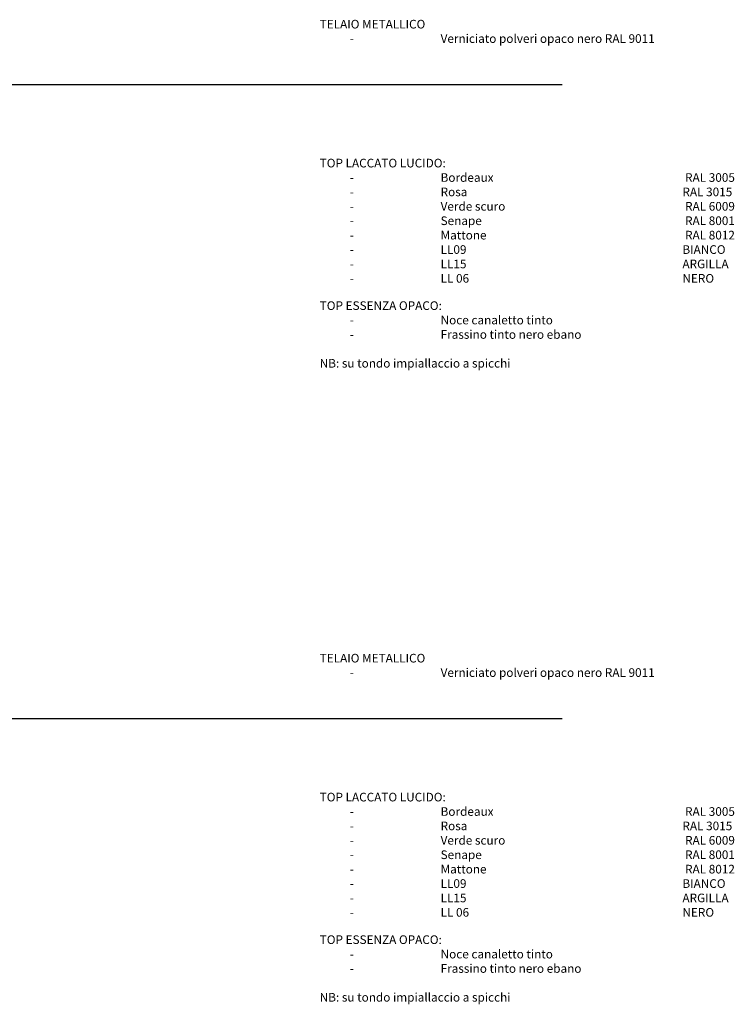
# Model space of a CAD drawing. Header units: millimetres. Extents: x 212 to 4870, y -1159 to 1622.
# Tile 9 of 21: x 4580 to 4870, y -599 to -200. Entities that reach past the tile are written whole.
import ezdxf

# ---------------------------------------------------------------- set-up
doc = ezdxf.new("R2010")
doc.units = ezdxf.units.MM
doc.layers.get('0').update_dxf_attribs({"lineweight": 9})
doc.styles.get("Standard").update_dxf_attribs({"font": 'Arial.ttf'})

msp = doc.modelspace()

# ---------------------------------------------------------------- linework, layer by layer
at = {"lineweight": 30}
for p, q in [((4155.61, -226.16), (4800.36, -226.16)), ((4155.61, -482.91), (4800.36, -482.91))]:
    msp.add_line(p, q, dxfattribs=at)

# ---------------------------------------------------------------- texts
at = {"char_height": 3.5, "attachment_point": 1}
for s, insert in [('TELAIO METALLICO\\P\\pi-10.5,l14,t14;-^IVerniciato polveri opaco nero RAL 9011', (4702.08, -199.98)), ('TOP LACCATO LUCIDO:\\P\\pi-10.5,l14,t14,42,56;-^IBordeaux ^I^IRAL 3005\\P\\pt14,28,42,56;-^IRosa ^I^I^IRAL 3015\\P\\pt14,42,56;-^IVerde scuro ^I^IRAL 6009\\P-^ISenape ^I^IRAL 8001\\P-^IMattone ^I^IRAL 8012\\P\\pt14,28,42,56;-^ILL09 ^I^I^IBIANCO\\P-^ILL15 ^I^I^IARGILLA\\P-^ILL 06 ^I^I^INERO', (4702.08, -256.24)), ('TOP ESSENZA OPACO:\\P\\pi-10.5,l14,t14;-^INoce canaletto tinto\\P-^IFrassino tinto nero ebano\\P\\pi0,l0,tz;\\PNB: su tondo impiallaccio a spicchi', (4702.08, -313.96)), ('TELAIO METALLICO\\P\\pi-10.5,l14,t14;-^IVerniciato polveri opaco nero RAL 9011', (4702.08, -456.72)), ('TOP LACCATO LUCIDO:\\P\\pi-10.5,l14,t14,42,56;-^IBordeaux ^I^IRAL 3005\\P\\pt14,28,42,56;-^IRosa ^I^I^IRAL 3015\\P\\pt14,42,56;-^IVerde scuro ^I^IRAL 6009\\P-^ISenape ^I^IRAL 8001\\P-^IMattone ^I^IRAL 8012\\P\\pt14,28,42,56;-^ILL09 ^I^I^IBIANCO\\P-^ILL15 ^I^I^IARGILLA\\P-^ILL 06 ^I^I^INERO', (4702.08, -512.98)), ('TOP ESSENZA OPACO:\\P\\pi-10.5,l14,t14;-^INoce canaletto tinto\\P-^IFrassino tinto nero ebano\\P\\pi0,l0,tz;\\PNB: su tondo impiallaccio a spicchi', (4702.08, -570.71))]:
    msp.add_mtext_dynamic_manual_height_columns(s, width=1303.6008, gutter_width=1, heights=[0], dxfattribs=dict(at, insert=insert))

doc.saveas('drawing.dxf')
